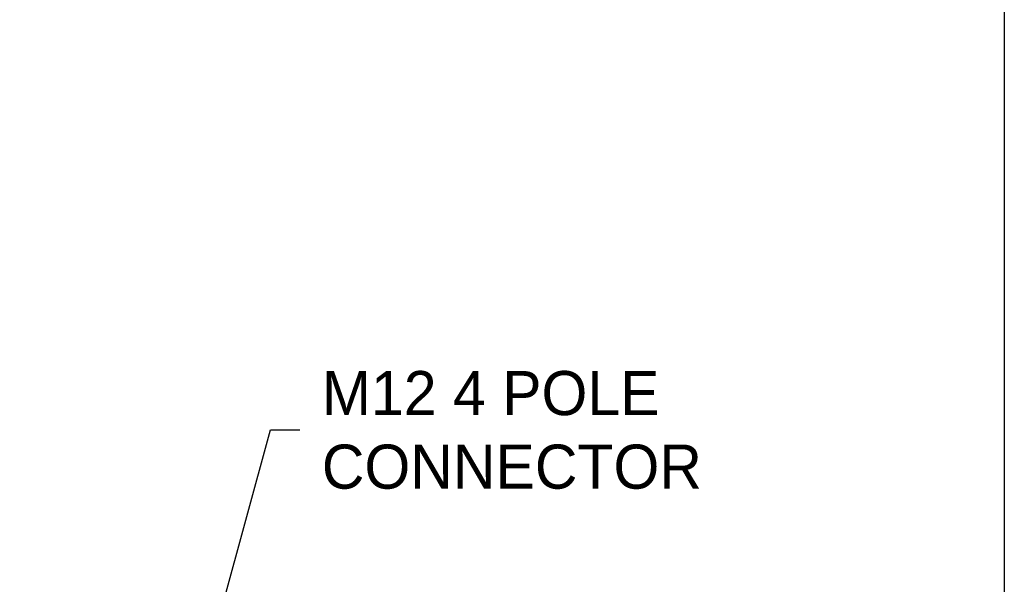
# Model space of a CAD drawing. Header units: inches. Extents: x 0 to 559, y 0 to 432.
# Tile 19 of 19: x 425 to 559, y 229 to 306. Entities that reach past the tile are written whole.
import ezdxf
from ezdxf import colors
from ezdxf.entities.mleader import LeaderData, LeaderLine
from ezdxf.math import Vec2, Vec3

# ---------------------------------------------------------------- set-up
doc = ezdxf.new("R2010")
doc.units = ezdxf.units.IN
doc.header["$LTSCALE"] = 10
doc.header["$MEASUREMENT"] = 0
doc.layers.add('TEXT', color=140, linetype='Continuous')

msp = doc.modelspace()

# ---------------------------------------------------------------- linework, layer by layer
at = {"layer": 'DEFPOINTS'}
msp.add_lwpolyline([(558.8, 0), (0, 0), (0, 431.8), (558.8, 431.8)], close=True, dxfattribs=at)

# ---------------------------------------------------------------- leaders
at = {"layer": 'TEXT'}
ml = msp.add_multileader_mtext('Standard', dxfattribs=at)
ml.set_content('M12 4 POLE\\PCONNECTOR', color=256)
ml.set_leader_properties()
ml.build(insert=Vec2(0, 0))
ml.multileader.update_dxf_attribs({"text_left_attachment_type": 2, "text_right_attachment_type": 2, "dogleg_length": 4, "arrow_head_size": 6.5})
ctx = ml.context
ctx.base_point, ctx.char_height, ctx.arrow_head_size, ctx.landing_gap_size, ctx.plane_origin = Vec3(462.96, 250.08), 6, 6.5, 3, Vec3(446.18, 203.19)
ctx.left_attachment, ctx.right_attachment = 2, 2
notes = []
notes.append((ctx, [(0, (1, 1, 0), (458.96, 250.08), (1, 0), 4, [(0, [(446.18, 203.19)], 0, [])])]))
ctx.mtext.insert, ctx.mtext.flow_direction = Vec3(465.96, 258.08), 5
for ctx, leaders in notes:
    for number, flags, end, landing, length, lines in leaders:
        leader = LeaderData()
        leader.index, (leader.has_last_leader_line, leader.has_dogleg_vector, leader.attachment_direction) = number, flags
        leader.last_leader_point, leader.dogleg_vector, leader.dogleg_length = Vec3(end), Vec3(landing), length
        for number, points, colour, breaks in lines:
            line = LeaderLine()
            line.index, line.vertices, line.color, line.breaks = number, Vec3.list(points), colors.encode_raw_color(colour), breaks
            leader.lines.append(line)
        ctx.leaders.append(leader)

doc.saveas('drawing.dxf')
